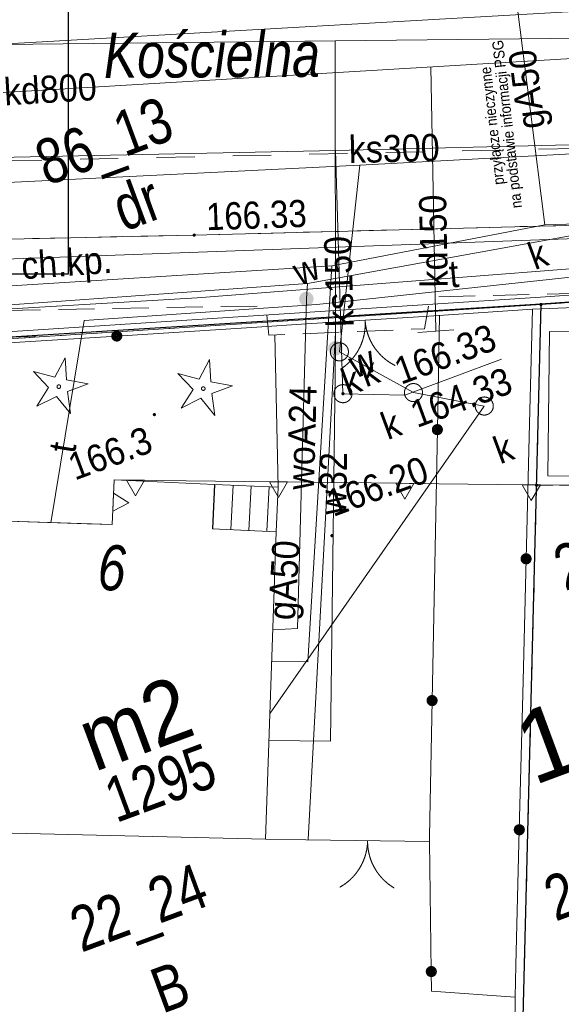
# Model space of a CAD drawing. Header units: millimetres. Extents: x -1155795 to 240441, y -422828 to 463730.
# Tile 27 of 66: x 5912 to 20912, y -44623 to -17376. Entities that reach past the tile are written whole.
import ezdxf
from ezdxf.xclip import XClip

# ---------------------------------------------------------------- set-up
doc = ezdxf.new("R2010")
doc.units = ezdxf.units.MM
doc.header["$MEASUREMENT"] = 0
doc.header["$XCLIPFRAME"] = 0
doc.linetypes.add('Dashed', pattern=[2116.666667, 1058.333333, -1058.333333])
doc.linetypes.add('Dashed 1_500', pattern=[1000, 500, -500])
for name, color, linetype in [('00 PZT MAPA', 7, 'Continuous'), ('Sycow_7_203-punkt graniczny', 7, 'Continuous'), ('Sycow_7_punkt wysokościowy naturalny', 7, 'Continuous'), ('Sycow_7_punkt wysokościowy sztuczny', 7, 'Continuous'), ('Sycow_7_RTPW02 - Punkt wysokościowy sztuczny', 7, 'Continuous'), ('Sycow_7_zasuwa - siec wodociągowa (punkt)', 7, 'Continuous')]:
    doc.layers.add(name, color=color, linetype=linetype)
for name, color, linetype, lineweight, true_color in [('0_Nr_pióra__58', 7, 'Continuous', 13, 0xdf0000), ('0_Nr_pióra__99', 7, 'Continuous', 0, 0xaad2ff), ('Sycow_7_PZT_RT - Linia rozgraniczająca_Nr_pióra__252', 7, 'Continuous', 18, 0x929292), ('Sycow_7_PZT_RT - Oznaczenie terenu_Nr_pióra__252', 7, 'Continuous', 18, 0x929292)]:
    doc.layers.add(name, color=color, linetype=linetype, lineweight=lineweight, true_color=true_color)
for name, color, linetype, lineweight in [('Annotation - Label_Nr_pióra__85', 7, 'Continuous', 13), ('Nowe_0_Nr_pióra__27', 7, 'Continuous', 25), ('Sycow_7_210-oznaczenie konturu użytku gruntowego_Nr_pióra__3', 3, 'Continuous', 18), ('Sycow_7_211-numer działki ewidencyjnej_Nr_pióra__7', 7, 'Continuous', 18), ('Sycow_7_218-kontur użytku gruntowego_Nr_pióra__3', 3, 'Continuous', 18), ('Sycow_7_219-działka ewidencyjna_Nr_pióra__7', 7, 'Continuous', 18), ('Sycow_7_238-Punkt adresowy budynku_Nr_pióra__7', 7, 'Continuous', 18), ('Sycow_7_312-budynek ewidencyjny_Nr_pióra__7', 7, 'Continuous', 18), ('Sycow_7_312-oznaczenie budynku ewidencyjnego-Atr124_Nr_pióra__7', 7, 'Continuous', 18), ('Sycow_7_312-oznaczenie budynku ewidencyjnego_Nr_pióra__7', 7, 'Continuous', 18), ('Sycow_7_352-schody_Nr_pióra__7', 7, 'Continuous', 18), ('Sycow_7_994-Nazwa ulicy_Nr_pióra__7', 7, 'Continuous', 18), ('Sycow_7_@Wywiad_Nr_pióra__30', 30, 'Continuous', 18), ('Sycow_7_brama (linia) - symbol_Nr_pióra__7', 7, 'Continuous', 18), ('Sycow_7_brama (linia)_Nr_pióra__7', 7, 'Continuous', 18), ('Sycow_7_BUIB - Inna budowla_Nr_pióra__7', 7, 'Continuous', 18), ('Sycow_7_chodnik (powierzchnia)-Atr17_Nr_pióra__7', 7, 'Continuous', 18), ('Sycow_7_chodnik (powierzchnia)_Nr_pióra__7', 7, 'Continuous', 18), ('Sycow_7_krawężnik (linia)_Nr_pióra__7', 7, 'Continuous', 18), ('Sycow_7_KTOK - Ogrodzenie trwałe_Nr_pióra__7', 7, 'Continuous', 18), ('Sycow_7_MCP_TDM - Tekst dodatkowy mały_Nr_pióra__1', 1, 'Continuous', 18), ('Sycow_7_OBOP01 - Drzewo iglaste_Nr_pióra__96', 96, 'Continuous', 18), ('Sycow_7_ogrodzenie trwałe (linia)_Nr_pióra__7', 7, 'Continuous', 18), ('Sycow_7_Oś ulicy_Nr_pióra__5', 5, 'Continuous', 18), ('Sycow_7_przewód gazowy (linia)-Atr1_Nr_pióra__7', 7, 'Continuous', 18), ('Sycow_7_przewód gazowy (linia)_Nr_pióra__40', 40, 'Continuous', 18), ('Sycow_7_przewód kanalizacyjny (linia)-Atr1_Nr_pióra__34', 34, 'Continuous', 18), ('Sycow_7_przewód kanalizacyjny (linia)_Nr_pióra__34', 34, 'Continuous', 18), ('Sycow_7_przewód telekomunikacyjny (linia)-Atr1_Nr_pióra__30', 30, 'Continuous', 18), ('Sycow_7_przewód telekomunikacyjny (linia)_Nr_pióra__30', 30, 'Continuous', 18), ('Sycow_7_przewód wodociągowy (linia)-Atr1_Nr_pióra__5', 5, 'Continuous', 18), ('Sycow_7_przewód wodociągowy (linia)_Nr_pióra__5', 5, 'Continuous', 18), ('Sycow_7_punkt o określonej wysokości (sieć kanalizacyjna)-Atr2_Nr_pióra__34', 34, 'Continuous', 18), ('Sycow_7_punkt o określonej wysokości (sieć kanalizacyjna)-Atr2_Nr_pióra__7', 7, 'Continuous', 18), ('Sycow_7_punkt o określonej wysokości (sieć kanalizacyjna)-Atr3_Nr_pióra__34', 34, 'Continuous', 18), ('Sycow_7_punkt o określonej wysokości (sieć kanalizacyjna)_Nr_pióra__34', 34, 'Continuous', 18), ('Sycow_7_punkt wysokościowy naturalny-Atr2_Nr_pióra__7', 7, 'Continuous', 18), ('Sycow_7_punkt wysokościowy sztuczny-Atr2_Nr_pióra__7', 7, 'Continuous', 18), ('Sycow_7_PZT_NLZ - Nieprzekraczalna linia zabudowy_Nr_pióra__7', 7, 'Continuous', 18), ('Sycow_7_RTPW02_O - Punkt wysokościowy sztuczny_Nr_pióra__7', 7, 'Continuous', 18), ('Sycow_7_studzienka okrągła - przewód kanalizacyjny (punkt)-Atr17_Nr_pióra__34', 34, 'Continuous', 18), ('Sycow_7_studzienka okrągła - przewód kanalizacyjny (punkt)_Nr_pióra__34', 34, 'Continuous', 18), ('Sycow_7_SUPT01 - Przewód telekomunikacyjny napowietrzny_Nr_pióra__30', 30, 'Continuous', 18), ('Sycow_7_SUUS15_K - Studzienka - przewód kanalizacyjny_Nr_pióra__36', 36, 'Continuous', 18), ('Sycow_7_wylot kanału (punkt)_Nr_pióra__7', 7, 'Continuous', 18), ('Sycow_7_zasuwa - siec wodociągowa (punkt)-Atr17_Nr_pióra__7', 7, 'Continuous', 18)]:
    doc.layers.add(name, color=color, linetype=linetype, lineweight=lineweight)
doc.styles.add('STYL_AUTOMATYCZNY_1', font='Arial.ttf')
doc.styles.add('STYL_AUTOMATYCZNY_11', font='txt', dxfattribs={"width": 0.79})
doc.styles.add('STYL_AUTOMATYCZNY_5', font='txt', dxfattribs={"width": 0.9})
doc.styles.add('STYL_AUTOMATYCZNY_6', font='txt', dxfattribs={"width": 0.87})
doc.styles.add('STYL_AUTOMATYCZNY_8', font='txt', dxfattribs={"width": 0.903})
doc.styles.add('STYL_AUTOMATYCZNY_9', font='txt', dxfattribs={"width": 0.79})
doc.dimstyles.new('STYL_AUTOMATYCZNY__1', dxfattribs={"dimtxt": 0.18, "dimasz": 456, "dimexe": 0.18, "dimexo": 0.0625, "dimgap": 0, "dimtad": 0, "dimtih": 1, "dimtoh": 1, "dimdec": 4, "dimzin": 0, "dimdsep": 46, "dimcen": 0.09, "dimadec": 0, "dimazin": 0, "dimtfac": 1, "dimtdec": 4, "dimtmove": 0, "dimatfit": 3, "dimldrblk": 'ARROWHEAD_11', "dimfxl": 0, "dimtolj": 1, "dimtzin": 0, "dimarcsym": 0})

# ---------------------------------------------------------------- blocks, each defined once
blk = doc.blocks.new('Rysunek_1_7', base_point=(14567, -19307))
at = {"layer": 'Sycow_7_203-punkt graniczny', "linetype": 'Continuous', "lineweight": 0, "true_color": 0x000000}
for points in [[(20392, -25241, 1), (20307, -25272, 1)], [(20272, -30244, 1), (20187, -30275, 1)]]:
    blk.add_hatch(color=178, dxfattribs=at).paths.add_polyline_path(points)
at = {"layer": 'Sycow_7_punkt o określonej wysokości (sieć kanalizacyjna)_Nr_pióra__34', "linetype": 'Continuous', "lineweight": 18}
blk.add_hatch(color=34, dxfattribs=at).paths.add_polyline_path([(14908, -27709, 1), (14823, -27740, 1)])
at = {"layer": 'Sycow_7_punkt wysokościowy naturalny', "linetype": 'Continuous', "lineweight": 0, "true_color": 0x000000}
blk.add_hatch(color=178, dxfattribs=at).paths.add_polyline_path([(9684, -28289, 1), (9600, -28320, 1)])
at = {"layer": 'Sycow_7_punkt wysokościowy sztuczny', "linetype": 'Continuous', "lineweight": 0, "true_color": 0x000000}
blk.add_hatch(color=178, dxfattribs=at).paths.add_polyline_path([(14603, -31639, 1), (14519, -31670, 1)])
at = {"layer": 'Sycow_7_RTPW02 - Punkt wysokościowy sztuczny', "linetype": 'Continuous', "lineweight": 0, "true_color": 0x000000}
blk.add_hatch(color=178, dxfattribs=at).paths.add_polyline_path([(10787, -23322, 1), (10702, -23353, 1)])
at = {"layer": 'Sycow_7_zasuwa - siec wodociągowa (punkt)', "linetype": 'Continuous', "lineweight": 0, "true_color": 0x000000}
for points in [[(13652, -25116, 1), (14051, -25091, 1)], [(14844, -26400, 1), (14469, -26539, 1)]]:
    blk.add_hatch(color=178, dxfattribs=at).paths.add_polyline_path(points)
at = {"layer": 'Sycow_7_218-kontur użytku gruntowego_Nr_pióra__3', "color": 3, "linetype": 'Continuous', "lineweight": 18}
for p, q in [((18928, -25349), (19427, -25316)), ((19427, -25316), (18928, -25349)), ((19926, -25284), (20350, -25257)), ((20350, -25257), (19926, -25284)), ((20350, -25257), (20344, -25509)), ((20344, -25509), (20350, -25257)), ((20350, -25257), (20912, -25218)), ((20912, -25218), (20350, -25257)), ((14936, -25607), (15435, -25575)), ((15435, -25575), (14936, -25607)), ((15934, -25542), (16433, -25510)), ((16433, -25510), (15934, -25542)), ((16932, -25478), (17431, -25446)), ((17431, -25446), (16932, -25478)), ((17930, -25413), (18429, -25381)), ((18429, -25381), (17930, -25413)), ((10944, -25865), (11443, -25833)), ((11443, -25833), (10944, -25865)), ((11942, -25800), (12441, -25768)), ((12441, -25768), (11942, -25800)), ((12940, -25736), (13439, -25704)), ((13439, -25704), (12940, -25736)), ((13938, -25671), (14437, -25639)), ((14437, -25639), (13938, -25671)), ((5955, -26188), (6454, -26155)), ((6454, -26155), (5955, -26188)), ((6953, -26123), (7452, -26091)), ((7452, -26091), (6953, -26123)), ((7951, -26059), (8450, -26026)), ((8450, -26026), (7951, -26059)), ((8948, -25994), (9447, -25962)), ((9447, -25962), (8948, -25994)), ((9946, -25929), (10445, -25897)), ((10445, -25897), (9946, -25929)), ((20332, -26009), (20320, -26509)), ((20320, -26509), (20332, -26009)), ((20308, -27009), (20296, -27508)), ((20296, -27508), (20308, -27009)), ((20284, -28008), (20272, -28508)), ((20272, -28508), (20284, -28008)), ((20259, -29008), (20247, -29508)), ((20247, -29508), (20259, -29008)), ((20235, -30008), (20229, -30260)), ((20229, -30260), (20235, -30008)), ((20220, -30610), (20229, -30260)), ((20229, -30260), (20220, -30610)), ((20229, -30260), (20675, -30256)), ((20675, -30256), (20229, -30260)), ((20195, -31610), (20208, -31110)), ((20208, -31110), (20195, -31610)), ((20169, -32610), (20182, -32110)), ((20182, -32110), (20169, -32610)), ((20144, -33609), (20157, -33110)), ((20157, -33110), (20144, -33609)), ((20118, -34609), (20131, -34109)), ((20131, -34109), (20118, -34609)), ((20093, -35609), (20106, -35109)), ((20106, -35109), (20093, -35609)), ((20067, -36608), (20080, -36109)), ((20080, -36109), (20067, -36608)), ((20042, -37608), (20055, -37108)), ((20055, -37108), (20042, -37608)), ((20016, -38608), (20029, -38108)), ((20029, -38108), (20016, -38608)), ((19991, -39608), (20004, -39108)), ((20004, -39108), (19991, -39608)), ((19965, -40607), (19978, -40107)), ((19978, -40107), (19965, -40607)), ((19940, -41607), (19953, -41107)), ((19953, -41107), (19940, -41607)), ((19914, -42607), (19927, -42107)), ((19927, -42107), (19914, -42607)), ((19889, -43606), (19902, -43106)), ((19902, -43106), (19889, -43606)), ((19863, -44606), (19876, -44106)), ((19876, -44106), (19863, -44606))]:
    blk.add_line(p, q, dxfattribs=at)
at = {"layer": 'Sycow_7_219-działka ewidencyjna_Nr_pióra__7', "color": 7, "linetype": 'Continuous', "lineweight": 18}
for p, q in [((20350, -25257), (24965, -24934)), ((42, -26570), (20350, -25257)), ((20229, -30260), (20350, -25257)), ((20229, -30260), (24620, -30223)), ((19357, -64450), (20229, -30260))]:
    blk.add_line(p, q, dxfattribs=at)
at = {"layer": 'Sycow_7_312-budynek ewidencyjny_Nr_pióra__7', "color": 7, "linetype": 'Continuous', "lineweight": 18}
for p, q in [((8476, -31349), (8530, -30113)), ((8530, -30113), (11306, -30237)), ((11306, -30237), (11248, -31463)), ((3836, -31201), (8476, -31349)), ((11248, -31463), (13017, -31544)), ((13017, -31544), (12724, -40056)), ((12724, -40056), (3817, -39845))]:
    blk.add_line(p, q, dxfattribs=at)
at = {"layer": 'Sycow_7_352-schody_Nr_pióra__7', "color": 7, "linetype": 'Continuous', "lineweight": 18}
for p, q in [((11320, -30238), (11261, -31464)), ((11820, -30258), (11761, -31487)), ((12320, -30278), (12261, -31510)), ((12820, -30298), (12761, -31532))]:
    blk.add_line(p, q, dxfattribs=at)
at = {"layer": 'Sycow_7_352-schody_Nr_pióra__7', "color": 7, "linetype": 'Continuous', "lineweight": 18, "flags": 128}
blk.add_lwpolyline([(13017, -31544), (13071, -30309), (11306, -30237), (11248, -31463)], close=True, dxfattribs=at)
blk.add_lwpolyline([(13017, -31544), (13071, -30309), (11306, -30237), (11248, -31463)], close=True, dxfattribs=at)
at = {"layer": 'Sycow_7_@Wywiad_Nr_pióra__30', "color": 30, "linetype": 'Continuous', "lineweight": 18}
blk.add_line((28635, -23690), (14145, -25261), dxfattribs=at)
at = {"layer": 'Sycow_7_@Wywiad_Nr_pióra__30', "color": 30, "linetype": 'Continuous', "lineweight": 18, "flags": 128}
blk.add_lwpolyline([(10823, -25073), (28635, -23690), (28271, -15724)], dxfattribs=at)
at = {"layer": 'Sycow_7_brama (linia) - symbol_Nr_pióra__7', "color": 7, "linetype": 'Continuous', "lineweight": 18}
for centre, start, end in [((13982, -25788), 303.551, 3.551), ((16976, -25602), 183.551, 243.551), ((14047, -40072), 299.232, 359.232), ((17047, -40113), 179.232, 239.232)]:
    blk.add_arc(centre, 1500, start, end, dxfattribs=at)
at = {"layer": 'Sycow_7_brama (linia)_Nr_pióra__7', "color": 7, "linetype": 'Continuous', "lineweight": 18}
for p, q in [((17105, -25594), (13853, -25796)), ((17257, -40115), (13838, -40070))]:
    blk.add_line(p, q, dxfattribs=at)
at = {"layer": 'Sycow_7_BUIB - Inna budowla_Nr_pióra__7', "color": 7, "linetype": 'Continuous', "lineweight": 18, "flags": 128}
blk.add_lwpolyline([(20581, -26002), (24584, -26047), (24540, -30046), (20536, -30002)], close=True, dxfattribs=at)
at = {"layer": 'Sycow_7_chodnik (powierzchnia)_Nr_pióra__7', "color": 7, "linetype": 'Continuous', "lineweight": 18}
for p, q in [((17761, -23154), (16761, -23181)), ((19260, -23115), (18260, -23141)), ((20760, -23076), (19760, -23102)), ((7264, -23413), (6264, -23435)), ((8763, -23380), (7764, -23402)), ((10263, -23348), (9263, -23370)), ((11763, -23311), (10763, -23337)), ((13262, -23272), (12262, -23298)), ((14762, -23233), (13762, -23259)), ((16261, -23194), (15261, -23220)), ((17522, -25042), (18522, -25018)), ((19022, -25006), (20021, -24982)), ((20521, -24970), (21521, -24946)), ((9987, -25343), (10987, -25326)), ((11487, -25317), (12487, -25300)), ((5488, -25422), (6488, -25404)), ((6988, -25396), (7988, -25378)), ((8487, -25369), (9487, -25352)), ((13758, -26067), (14757, -26026)), ((15257, -26006), (16256, -25965))]:
    blk.add_line(p, q, dxfattribs=at)
at = {"layer": 'Sycow_7_chodnik (powierzchnia)_Nr_pióra__7', "color": 7, "linetype": 'Continuous', "lineweight": 18, "flags": 128}
for points in [[(16755, -25944), (17122, -25929), (17238, -25307)], [(12756, -25552), (12816, -26106), (13258, -26088)]]:
    blk.add_lwpolyline(points, dxfattribs=at)
at = {"layer": 'Sycow_7_krawężnik (linia)_Nr_pióra__7', "color": 7, "linetype": 'Continuous', "lineweight": 18}
for p, q in [((12974, -26100), (13071, -30309)), ((14655, -26033), (13901, -40067))]:
    blk.add_line(p, q, dxfattribs=at)
at = {"layer": 'Sycow_7_krawężnik (linia)_Nr_pióra__7', "color": 7, "linetype": 'Continuous', "lineweight": 18, "flags": 128}
blk.add_lwpolyline([(113556, -22974), (108833, -22832), (87103, -22262), (62467, -21936), (49262, -22272), (35935, -22653), (29917, -22837), (10745, -23338), (-2975, -23635), (-15947, -23939), (-24806, -24115), (-45149, -24410), (-67674, -23289), (-80254, -22221), (-81968, -22041)], dxfattribs=at)
at = {"layer": 'Sycow_7_KTOK - Ogrodzenie trwałe_Nr_pióra__7', "color": 7, "linetype": 'Continuous', "lineweight": 18}
blk.add_line((37607, -24707), (20110, -25388), dxfattribs=at)
at = {"layer": 'Sycow_7_OBOP01 - Drzewo iglaste_Nr_pióra__96', "color": 96, "linetype": 'Continuous', "lineweight": 18, "flags": 128}
for points in [[(7171, -26729), (6884, -27271), (6291, -27112), (6713, -27558), (6385, -28075), (6932, -27799), (7319, -28274), (7236, -27666), (7810, -27450), (7206, -27341)], [(11170, -26783), (10883, -27325), (10291, -27166), (10713, -27611), (10384, -28129), (10931, -27852), (11318, -28328), (11235, -27720), (11809, -27504), (11206, -27395)]]:
    blk.add_lwpolyline(points, close=True, dxfattribs=at)
at = {"layer": 'Sycow_7_OBOP01 - Drzewo iglaste_Nr_pióra__96', "color": 96, "linetype": 'Continuous', "lineweight": 18}
for centre in [(6996, -27530), (10996, -27584)]:
    blk.add_circle(centre, 50, dxfattribs=at)
at = {"layer": 'Sycow_7_ogrodzenie trwałe (linia)_Nr_pióra__7', "color": 7, "linetype": 'Continuous', "lineweight": 18}
for p, q in [((20110, -25388), (17105, -25594)), ((17541, -25561), (17479, -28720)), ((20031, -28546), (20110, -25388)), ((8601, -26130), (4858, -26362)), ((8601, -26130), (8601, -26130)), ((8629, -26128), (8629, -26128)), ((8657, -26126), (8657, -26126)), ((8684, -26125), (8684, -26125)), ((8712, -26123), (8712, -26123)), ((8740, -26121), (8740, -26121)), ((17481, -28609), (17481, -28609)), ((17482, -28581), (17482, -28581)), ((19937, -32295), (20031, -28546)), ((17479, -28720), (17406, -32469)), ((17479, -28692), (17480, -28692)), ((17479, -28720), (17479, -28720)), ((17480, -28664), (17480, -28664)), ((17481, -28636), (17481, -28636)), ((19843, -36044), (19937, -32295)), ((19934, -32406), (19934, -32406)), ((19935, -32351), (19936, -32351)), ((19935, -32378), (19935, -32378)), ((19936, -32323), (19936, -32323)), ((19937, -32295), (19937, -32295)), ((17406, -32469), (17333, -36218)), ((19933, -32434), (19933, -32434)), ((17333, -36218), (17259, -39968)), ((17333, -36190), (17333, -36190)), ((17333, -36218), (17333, -36218)), ((17334, -36135), (17334, -36135)), ((17334, -36163), (17334, -36163)), ((17335, -36079), (17335, -36079)), ((17335, -36107), (17335, -36107)), ((19749, -39793), (19843, -36044)), ((19654, -43541), (19749, -39793)), ((19745, -39931), (19745, -39931)), ((19746, -39876), (19747, -39876)), ((19746, -39904), (19746, -39904)), ((19747, -39848), (19747, -39848)), ((19748, -39820), (19748, -39820)), ((19749, -39793), (19749, -39793)), ((13838, -40070), (12724, -40056)), ((17310, -43578), (17310, -43578)), ((17310, -43606), (17310, -43606)), ((17310, -43634), (17311, -43634)), ((17311, -43662), (17311, -43662)), ((17311, -43689), (17311, -43689)), ((17312, -43717), (17312, -43717)), ((19632, -44429), (19621, -46346))]:
    blk.add_line(p, q, dxfattribs=at)
at = {"layer": 'Sycow_7_ogrodzenie trwałe (linia)_Nr_pióra__7', "color": 7, "linetype": 'Continuous', "lineweight": 18, "flags": 128}
for points in [[(13853, -25796), (12479, -25889), (8601, -26130)], [(17259, -39968), (17257, -40115), (17312, -43717)], [(17312, -43717), (17320, -44261), (19632, -44429), (19654, -43541)]]:
    blk.add_lwpolyline(points, dxfattribs=at)
at = {"layer": 'Sycow_7_ogrodzenie trwałe (linia)_Nr_pióra__7', "color": 7, "linetype": 'Continuous', "lineweight": 18}
for centre, radius in [((8601, -26130), 139), ((8601, -26130), 111), ((8601, -26130), 83.3), ((8601, -26130), 55.6), ((8601, -26130), 27.8), ((17479, -28720), 139), ((17479, -28720), 111), ((17479, -28720), 83.3), ((17479, -28720), 55.6), ((17479, -28720), 27.8), ((19937, -32295), 139), ((19937, -32295), 111), ((19937, -32295), 83.3), ((19937, -32295), 55.6), ((19937, -32295), 27.8), ((17333, -36218), 139), ((17333, -36218), 111), ((17333, -36218), 83.3), ((17333, -36218), 55.6), ((17333, -36218), 27.8), ((19749, -39793), 139), ((19749, -39793), 111), ((19749, -39793), 83.3), ((19749, -39793), 55.6), ((19749, -39793), 27.8), ((17312, -43717), 139), ((17312, -43717), 111), ((17312, -43717), 83.3), ((17312, -43717), 55.6), ((17312, -43717), 27.8)]:
    blk.add_circle(centre, radius, dxfattribs=at)
at = {"layer": 'Sycow_7_Oś ulicy_Nr_pióra__5', "color": 5, "linetype": 'Continuous', "lineweight": 18, "flags": 128}
blk.add_lwpolyline([(-83070, -19065), (-77190, -19753), (-19864, -19492), (59637, -14954), (111023, -16134)], dxfattribs=at)
at = {"layer": 'Sycow_7_przewód gazowy (linia)_Nr_pióra__40', "color": 40, "linetype": 'Continuous', "lineweight": 18}
blk.add_line((20451, -23054), (18874, -10501), dxfattribs=at)
at = {"layer": 'Sycow_7_przewód gazowy (linia)_Nr_pióra__40', "color": 40, "linetype": 'Continuous', "lineweight": 18, "flags": 128}
for points in [[(38036, -22941), (21337, -23430), (-21333, -24972), (-30598, -25119), (-34886, -25288), (-47055, -25571), (-51064, -25168), (-50725, -17877), (-70517, -16493), (-71840, -16375), (-84481, -15255)], [(-81489, -23333), (-74473, -24441), (-65760, -24905), (-47998, -26998), (-35625, -27151), (-6779, -25513), (14559, -24191), (20451, -23054), (48781, -22183), (76948, -21906), (87474, -22199), (101858, -22887)], [(12898, -35139), (13891, -35145), (14559, -24191)]]:
    blk.add_lwpolyline(points, dxfattribs=at)
at = {"layer": 'Sycow_7_przewód kanalizacyjny (linia)_Nr_pióra__34', "color": 34, "linetype": 'Continuous', "lineweight": 18}
for p, q in [((39236, -17368), (-1177, -19792)), ((17295, -18678), (17435, -25995)), ((33860, -20532), (14657, -20999)), ((14657, -20999), (-17699, -21654)), ((14657, -20999), (14865, -27725))]:
    blk.add_line(p, q, dxfattribs=at)
at = {"layer": 'Sycow_7_przewód kanalizacyjny (linia)_Nr_pióra__34', "color": 34, "linetype": 'Continuous', "lineweight": 18, "flags": 128}
for points in [[(-49148, -24843), (-35682, -24090), (-22535, -23338), (-17463, -23039), (-46, -22156), (15328, -21400), (38814, -20147)], [(12849, -36565), (18778, -28067), (16817, -27695), (14767, -26567), (15328, -21400)]]:
    blk.add_lwpolyline(points, dxfattribs=at)
at = {"layer": 'Sycow_7_przewód telekomunikacyjny (linia)_Nr_pióra__30', "color": 30, "linetype": 'Continuous', "lineweight": 18, "flags": 128}
for points in [[(-78215, -25337), (-49168, -27527), (-40208, -27792), (-26117, -27256), (10823, -25073)], [(14145, -25261), (7696, -25698), (6772, -31297)]]:
    blk.add_lwpolyline(points, dxfattribs=at)
at = {"layer": 'Sycow_7_przewód wodociągowy (linia)_Nr_pióra__5', "color": 5, "linetype": 'Continuous', "lineweight": 18, "flags": 128}
for points in [[(111297, -16871), (105226, -16777), (92259, -16546), (87840, -16476), (87387, -16462), (77182, -16231), (58880, -15704), (58343, -15721), (48019, -15545), (32838, -17572), (31358, -17779), (29957, -17797), (14652, -17961), (-2946, -18154)], [(14652, -17961), (14656, -26469), (14523, -37342), (12821, -37322)], [(56731, -21074), (56633, -21558), (53002, -21889), (48325, -21872), (31301, -21714), (29257, -22097), (21060, -23373), (13886, -24675), (-7481, -26210), (-16440, -26840), (-28419, -27778), (-36529, -28051), (-47880, -28009), (-55848, -27771), (-67336, -27130), (-74089, -25248), (-81033, -24565)], [(12922, -34256), (13605, -34227), (13852, -25103), (13886, -24675)]]:
    blk.add_lwpolyline(points, dxfattribs=at)
at = {"layer": 'Sycow_7_punkt o określonej wysokości (sieć kanalizacyjna)-Atr2_Nr_pióra__7', "color": 7, "linetype": 'Continuous', "lineweight": 18, "flags": 128}
blk.add_lwpolyline([(14865, -27725), (16575, -27763), (19252, -26772)], dxfattribs=at)
at = {"layer": 'Sycow_7_PZT_NLZ - Nieprzekraczalna linia zabudowy_Nr_pióra__7', "color": 7, "linetype": 'Continuous', "lineweight": 18}
for p, q in [((8476, -31349), (8530, -30113)), ((8530, -30113), (9708, -30127)), ((9708, -30127), (12957, -30165)), ((12957, -30165), (13207, -30168)), ((13207, -30168), (16457, -30205)), ((16457, -30205), (16707, -30208)), ((16707, -30208), (19957, -30246)), ((19957, -30246), (20207, -30249)), ((20207, -30249), (23457, -30287)), ((4532, -31223), (7780, -31326)), ((7780, -31326), (8476, -31349))]:
    blk.add_line(p, q, dxfattribs=at)
at = {"layer": 'Sycow_7_PZT_NLZ - Nieprzekraczalna linia zabudowy_Nr_pióra__7', "color": 7, "linetype": 'Continuous', "lineweight": 18, "flags": 128}
for points in [[(8869, -30117), (9369, -30123), (9117, -30554)], [(12832, -30163), (13332, -30169), (13080, -30601)], [(16332, -30204), (16832, -30210), (16580, -30642)], [(8492, -30981), (8514, -30481), (8938, -30747)], [(19832, -30245), (20332, -30251), (20080, -30682)]]:
    blk.add_lwpolyline(points, close=True, dxfattribs=at)
at = {"layer": 'Sycow_7_PZT_RT - Linia rozgraniczająca_Nr_pióra__252', "color": 252, "linetype": 'Continuous', "lineweight": 18, "true_color": 0x929292, "flags": 128}
blk.add_lwpolyline([(-69413, -27188), (-57683, -28629), (-39732, -28747), (-23839, -27797), (-19841, -27565), (30, -26370), (20336, -25057), (40462, -23652), (60827, -22726), (85533, -23424)], dxfattribs=at)
at = {"layer": 'Sycow_7_studzienka okrągła - przewód kanalizacyjny (punkt)_Nr_pióra__34', "color": 34, "linetype": 'Continuous', "lineweight": 18}
for centre in [(14767, -26567), (14865, -27725), (16817, -27695), (18778, -28067)]:
    blk.add_circle(centre, 250, dxfattribs=at)
at = {"layer": 'Sycow_7_SUPT01 - Przewód telekomunikacyjny napowietrzny_Nr_pióra__30', "color": 30, "linetype": 'Continuous', "lineweight": 18}
blk.add_line((1359, -26389), (6352, -26130), dxfattribs=at)
at = {"layer": 'Sycow_7_wylot kanału (punkt)_Nr_pióra__7', "color": 7, "linetype": 'Continuous', "lineweight": 18}
blk.add_line((16936, -26036), (17933, -25954), dxfattribs=at)
at = {"layer": 'Sycow_7_210-oznaczenie konturu użytku gruntowego_Nr_pióra__3', "color": 3, "linetype": 'Continuous', "lineweight": 18, "char_height": 1250, "attachment_point": 7, "rotation": 20.318, "style": 'STYL_AUTOMATYCZNY_9'}
for s, insert in [('\\A1;{\\pql;\\fArial|b0|i0|c0|p0;\\W0.790000;dr}', (8800, -23264)), ('\\A1;{\\pql;\\fArial|b0|i0|c0|p0;\\W0.790000;B}', (9864, -44888))]:
    blk.add_mtext(s, dxfattribs=dict(at, insert=insert))
at = {"layer": 'Sycow_7_211-numer działki ewidencyjnej_Nr_pióra__7', "color": 7, "linetype": 'Continuous', "lineweight": 18, "char_height": 1250, "rotation": 20.318, "style": 'STYL_AUTOMATYCZNY_9'}
for s, insert, attachment_point in [('\\A1;{\\pql;\\fArial|b0|i0|c0|p0;\\W0.790000;86_13}', (6228, -20809), 1), ('\\A1;{\\pql;\\fArial|b0|i0|c0|p0;\\W0.790000;21/3_24}', (21142, -33531), 7), ('\\A1;{\\pql;\\fArial|b0|i0|c0|p0;\\W0.790000;21/4_24}', (20876, -42676), 7), ('\\A1;{\\pql;\\fArial|b0|i0|c0|p0;\\W0.790000;22_24}', (7747, -43535), 7)]:
    blk.add_mtext(s, dxfattribs=dict(at, insert=insert, attachment_point=attachment_point))
at = {"layer": 'Sycow_7_238-Punkt adresowy budynku_Nr_pióra__7', "color": 7, "linetype": 'Continuous', "lineweight": 18, "insert": (8532, -31900), "char_height": 1250, "attachment_point": 8, "rotation": 178.265, "style": 'STYL_AUTOMATYCZNY_11'}
blk.add_mtext('\\A1;{\\pqc;\\fArial|b0|i1|c0|p0;\\W0.790000;9}', dxfattribs=at)
at = {"layer": 'Sycow_7_312-oznaczenie budynku ewidencyjnego-Atr124_Nr_pióra__7', "color": 7, "linetype": 'Continuous', "lineweight": 18, "insert": (7973, -38200), "char_height": 1750, "attachment_point": 7, "rotation": 20.318, "style": 'STYL_AUTOMATYCZNY_8'}
blk.add_mtext('\\A1;{\\pql;\\fArial|b0|i0|c0|p0;\\W0.903000;m2}', dxfattribs=at)
at = {"layer": 'Sycow_7_312-oznaczenie budynku ewidencyjnego_Nr_pióra__7', "color": 7, "linetype": 'Continuous', "lineweight": 18, "insert": (8591, -39627), "char_height": 1250, "attachment_point": 7, "rotation": 20.318, "style": 'STYL_AUTOMATYCZNY_9'}
blk.add_mtext('\\A1;{\\pql;\\fArial|b0|i0|c0|p0;\\W0.790000;1295}', dxfattribs=at)
at = {"layer": 'Sycow_7_994-Nazwa ulicy_Nr_pióra__7', "color": 7, "linetype": 'Continuous', "lineweight": 18, "insert": (8248, -19004), "char_height": 1250, "attachment_point": 7, "rotation": 0.294, "style": 'STYL_AUTOMATYCZNY_11'}
blk.add_mtext('\\A1;{\\pql;\\fArial|b0|i1|c0|p0;\\W0.790000;Kościelna}', dxfattribs=at)
at = {"layer": 'Sycow_7_chodnik (powierzchnia)-Atr17_Nr_pióra__7', "color": 7, "linetype": 'Continuous', "lineweight": 18, "insert": (5999, -24785), "char_height": 750, "attachment_point": 7, "rotation": 4.108, "style": 'STYL_AUTOMATYCZNY_5'}
blk.add_mtext('\\A1;{\\pql;\\fArial|b0|i0|c0|p0;\\W0.900000;ch.kp.}', dxfattribs=at)
at = {"layer": 'Sycow_7_MCP_TDM - Tekst dodatkowy mały_Nr_pióra__1', "color": 1, "linetype": 'Continuous', "lineweight": 18, "insert": (19247, -20285), "char_height": 300, "attachment_point": 5, "rotation": 96.546, "line_spacing_factor": 0.832327, "style": 'STYL_AUTOMATYCZNY_6'}
blk.add_mtext('\\A1;{\\pqc;\\fArial|b0|i0|c0|p0;\\W0.870000;przyłącze nieczynne\\P\\pqc;\\fArial|b0|i0|c0|p0;\\W0.870000;na podstawie informacji PSG}', dxfattribs=at)
at = {"layer": 'Sycow_7_przewód gazowy (linia)-Atr1_Nr_pióra__7', "color": 7, "linetype": 'Continuous', "lineweight": 18, "char_height": 750, "style": 'STYL_AUTOMATYCZNY_5'}
for insert, attachment_point, rotation in [((20203, -20384), 4, 97.16), ((13761, -34020), 7, 86.551)]:
    blk.add_mtext('\\A1;{\\pql;\\fArial|b0|i0|c0|p0;\\W0.900000;gA50}', dxfattribs=dict(at, insert=insert, attachment_point=attachment_point, rotation=rotation))
at = {"layer": 'Sycow_7_przewód kanalizacyjny (linia)-Atr1_Nr_pióra__34', "color": 34, "linetype": 'Continuous', "lineweight": 18, "char_height": 750, "attachment_point": 4, "style": 'STYL_AUTOMATYCZNY_5'}
for s, insert, rotation in [('\\A1;{\\pql;\\fArial|b0|i0|c0|p0;\\W0.900000;kd800}', (5478, -19380), 3.431), ('\\A1;{\\pql;\\fArial|b0|i0|c0|p0;\\W0.900000;ks300}', (15026, -20975), 1.392), ('\\A1;{\\pql;\\fArial|b0|i0|c0|p0;\\W0.900000;kd150}', (17399, -24787), 91.09), ('\\A1;{\\pql;\\fArial|b0|i0|c0|p0;\\W0.900000;ks150}', (14796, -25879), 91.775)]:
    blk.add_mtext(s, dxfattribs=dict(at, insert=insert, rotation=rotation))
at = {"layer": 'Sycow_7_przewód telekomunikacyjny (linia)-Atr1_Nr_pióra__30', "color": 30, "linetype": 'Continuous', "lineweight": 18, "char_height": 750, "attachment_point": 4, "style": 'STYL_AUTOMATYCZNY_5'}
for insert, rotation in [((17806, -24421), 5.164), ((7076, -29341), 80.636)]:
    blk.add_mtext('\\A1;{\\pql;\\fArial|b0|i0|c0|p0;\\W0.900000;t}', dxfattribs=dict(at, insert=insert, rotation=rotation))
at = {"layer": 'Sycow_7_przewód wodociągowy (linia)-Atr1_Nr_pióra__5', "color": 5, "linetype": 'Continuous', "lineweight": 18, "char_height": 750, "attachment_point": 4, "style": 'STYL_AUTOMATYCZNY_5'}
for s, insert, rotation in [('\\A1;{\\pql;\\fArial|b0|i0|c0|p0;\\W0.900000;woA24}', (13691, -30382), 88.447), ('\\A1;{\\pql;\\fArial|b0|i0|c0|p0;\\W0.900000;w32}', (14587, -31074), 89.299)]:
    blk.add_mtext(s, dxfattribs=dict(at, insert=insert, rotation=rotation))
at = {"layer": 'Sycow_7_punkt o określonej wysokości (sieć kanalizacyjna)-Atr2_Nr_pióra__34', "color": 34, "linetype": 'Continuous', "lineweight": 18, "insert": (16475, -27493), "char_height": 750, "attachment_point": 7, "rotation": 20.318, "style": 'STYL_AUTOMATYCZNY_5'}
blk.add_mtext('\\A1;{\\pql;\\fArial|b0|i0|c0|p0;\\W0.900000;166.33}', dxfattribs=at)
at = {"layer": 'Sycow_7_punkt o określonej wysokości (sieć kanalizacyjna)-Atr3_Nr_pióra__34', "color": 34, "linetype": 'Continuous', "lineweight": 18, "insert": (16918, -28689), "char_height": 750, "attachment_point": 7, "rotation": 20.318, "style": 'STYL_AUTOMATYCZNY_5'}
blk.add_mtext('\\A1;{\\pql;\\fArial|b0|i0|c0|p0;\\W0.900000;164.33}', dxfattribs=at)
at = {"layer": 'Sycow_7_punkt wysokościowy naturalny-Atr2_Nr_pióra__7', "color": 7, "linetype": 'Continuous', "lineweight": 18, "insert": (7442, -30142), "char_height": 750, "attachment_point": 7, "rotation": 20.318, "style": 'STYL_AUTOMATYCZNY_5'}
blk.add_mtext('\\A1;{\\pql;\\fArial|b0|i0|c0|p0;\\W0.900000;166.3}', dxfattribs=at)
at = {"layer": 'Sycow_7_punkt wysokościowy sztuczny-Atr2_Nr_pióra__7', "color": 7, "linetype": 'Continuous', "lineweight": 18, "insert": (14598, -31150), "char_height": 750, "attachment_point": 7, "rotation": 20.318, "style": 'STYL_AUTOMATYCZNY_5'}
blk.add_mtext('\\A1;{\\pql;\\fArial|b0|i0|c0|p0;\\W0.900000;166.20}', dxfattribs=at)
at = {"layer": 'Sycow_7_PZT_RT - Oznaczenie terenu_Nr_pióra__252', "color": 252, "linetype": 'Continuous', "lineweight": 18, "true_color": 0x929292, "insert": (19793, -37653), "char_height": 2000, "attachment_point": 4, "rotation": 20.318, "style": 'STYL_AUTOMATYCZNY_1'}
blk.add_mtext('\\A1;{\\pql;\\fArial|b0|i0|c0|p0;\\W1.000000;13MN}', dxfattribs=at)
at = {"layer": 'Sycow_7_RTPW02_O - Punkt wysokościowy sztuczny_Nr_pióra__7', "color": 7, "linetype": 'Continuous', "lineweight": 18, "insert": (11086, -23214), "char_height": 750, "attachment_point": 7, "rotation": 1.9803, "style": 'STYL_AUTOMATYCZNY_6'}
blk.add_mtext('\\A1;{\\pql;\\fArial|b0|i0|c0|p0;\\W0.870000;166.33}', dxfattribs=at)
at = {"layer": 'Sycow_7_studzienka okrągła - przewód kanalizacyjny (punkt)-Atr17_Nr_pióra__34', "color": 34, "linetype": 'Continuous', "lineweight": 18, "char_height": 750, "attachment_point": 7, "rotation": 20.318, "style": 'STYL_AUTOMATYCZNY_5'}
for insert in [(15495, -27553), (15000, -27800), (16100, -29013), (19216, -29683)]:
    blk.add_mtext('\\A1;{\\pql;\\fArial|b0|i0|c0|p0;\\W0.900000;k}', dxfattribs=dict(at, insert=insert))
at = {"layer": 'Sycow_7_SUUS15_K - Studzienka - przewód kanalizacyjny_Nr_pióra__36', "color": 36, "linetype": 'Continuous', "lineweight": 18, "insert": (20048, -23958), "char_height": 750, "attachment_point": 4, "rotation": 20.318, "style": 'STYL_AUTOMATYCZNY_6'}
blk.add_mtext('\\A1;{\\pql;\\fArial|b0|i0|c0|p0;\\W0.870000;k}', dxfattribs=at)
at = {"layer": 'Sycow_7_zasuwa - siec wodociągowa (punkt)-Atr17_Nr_pióra__7', "color": 7, "linetype": 'Continuous', "lineweight": 18, "char_height": 750, "attachment_point": 7, "rotation": 20.318, "style": 'STYL_AUTOMATYCZNY_5'}
for insert in [(13656, -24746), (15202, -27309)]:
    blk.add_mtext('\\A1;{\\pql;\\fArial|b0|i0|c0|p0;\\W0.900000;w}', dxfattribs=dict(at, insert=insert))
blk = doc.blocks.new('ARROWHEAD_11')
at = {"color": 0, "linetype": 'Continuous', "lineweight": 0}
blk.add_line((0, 0), (-1, 0), dxfattribs=at)
at = {"color": 0, "linetype": 'Continuous', "lineweight": 0, "const_width": 0.25, "flags": 128}
blk.add_lwpolyline([(-0.125, 0, 1), (0.125, 0, 1)], format="xyb", close=True, dxfattribs=at)

msp = doc.modelspace()

# ---------------------------------------------------------------- block references
at = {"layer": '00 PZT MAPA', "color": 7, "linetype": 'Continuous', "lineweight": 15}
ref = msp.add_blockref('Rysunek_1_7', (14567, -19307), dxfattribs=at)
XClip(ref).set_block_clipping_path([(-38444.7789564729, -141413.2871562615), (134317.2398628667, -77444.9644498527), (67578.7707096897, 102798.5088210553), (-105183.2481096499, 38830.1861146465)])

# ---------------------------------------------------------------- next in the draw order: linework, layer by layer
at = {"layer": '0_Nr_pióra__58', "color": 12, "linetype": 'Dashed', "lineweight": 13, "true_color": 0xdf0000}
msp.add_line((-45320, -22388), (57456, -20156), dxfattribs=at)
at = {"layer": '0_Nr_pióra__99', "color": 141, "linetype": 'Dashed 1_500', "lineweight": 0, "true_color": 0xaad2ff}
for centre, radius in [((88699, -12696), 150000), ((-56052, -28118), 150000), ((-34105, -15278), 75000)]:
    msp.add_circle(centre, radius, dxfattribs=at)
at = {"layer": 'Nowe_0_Nr_pióra__27', "color": 7, "linetype": 'Continuous', "lineweight": 25}
for points in [[(100773, -24050), (60825, -22921), (40470, -23847), (20346, -25252), (-129, -26520), (-19833, -27759), (-23831, -27992), (-39690, -28867), (-57700, -28824), (-75865, -26593), (-80932, -25970)], [(20346, -25252), (19701, -50828)]]:
    msp.add_lwpolyline(points, dxfattribs=at)

# ---------------------------------------------------------------- next in the draw order: leaders
at = {"layer": 'Annotation - Label_Nr_pióra__85', "color": 7, "linetype": 'Continuous', "lineweight": 13, "annotation_type": 0, "has_hookline": 1, "hookline_direction": 1, "text_width": 16658}
msp.add_leader([(7258, -13689), (7258, -24419), (-32131, -24419)], dimstyle='STYL_AUTOMATYCZNY__1', dxfattribs=at)

doc.saveas('drawing.dxf')
